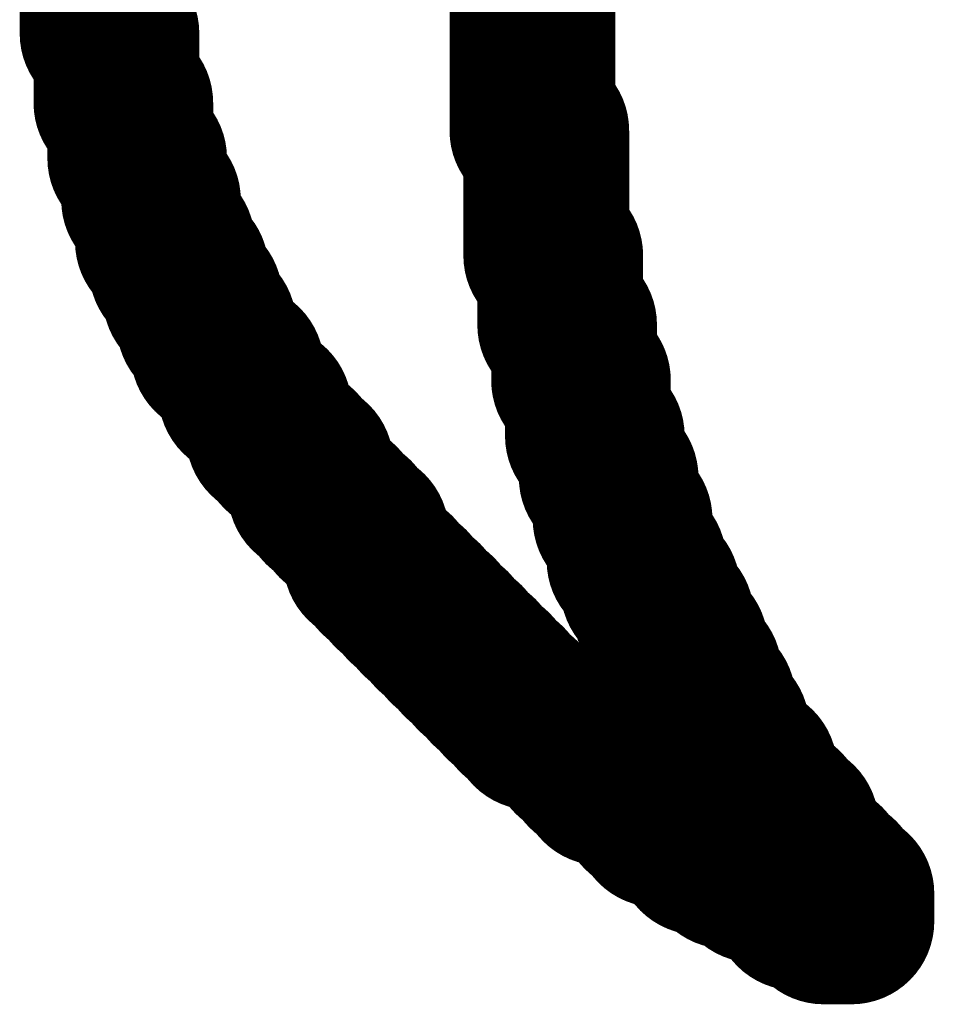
# Model space of a CAD drawing. Header units: inches. Extents: x -0.03 to 9.71, y 0 to 4.44.
# Tile 18 of 118: x 0.1346 to 0.1621, y 0.7206 to 0.7502. Entities that reach past the tile are written whole.
import ezdxf

# ---------------------------------------------------------------- set-up
doc = ezdxf.new("R2010")
doc.units = ezdxf.units.IN
doc.header["$MEASUREMENT"] = 0
doc.layers.add('Top Overlay', color=2, linetype='Continuous')

msp = doc.modelspace()

# ---------------------------------------------------------------- linework, layer by layer
at = {"layer": 'Top Overlay'}
for p, q in [((0.137071, 0.749831), (0.137071, 0.75861)), ((0.150032, 0.754012), (0.150032, 0.746902)), ((0.137489, 0.749831), (0.137071, 0.749831)), ((0.137489, 0.747736), (0.137489, 0.749831)), ((0.137906, 0.747736), (0.137489, 0.747736)), ((0.137906, 0.746067), (0.137906, 0.747736)), ((0.150032, 0.746902), (0.150449, 0.746902)), ((0.150449, 0.746902), (0.150449, 0.743138)), ((0.138323, 0.746067), (0.137906, 0.746067)), ((0.138323, 0.744811), (0.138323, 0.746067)), ((0.13874, 0.744811), (0.138323, 0.744811)), ((0.13874, 0.743555), (0.13874, 0.744811)), ((0.139162, 0.743555), (0.13874, 0.743555)), ((0.139162, 0.742721), (0.139162, 0.743555)), ((0.150449, 0.743138), (0.15087, 0.743138)), ((0.15087, 0.743138), (0.15087, 0.741047)), ((0.139579, 0.742721), (0.139162, 0.742721)), ((0.139579, 0.741882), (0.139579, 0.742721)), ((0.139996, 0.741882), (0.139579, 0.741882)), ((0.139996, 0.741047), (0.139996, 0.741882)), ((0.140414, 0.741047), (0.139996, 0.741047)), ((0.140414, 0.740213), (0.140414, 0.741047)), ((0.15087, 0.741047), (0.151288, 0.741047)), ((0.151288, 0.741047), (0.151288, 0.739374)), ((0.140835, 0.740213), (0.140414, 0.740213)), ((0.140835, 0.739791), (0.140835, 0.740213)), ((0.141252, 0.739791), (0.140835, 0.739791)), ((0.141252, 0.738957), (0.141252, 0.739791)), ((0.151288, 0.739374), (0.151705, 0.739374)), ((0.151705, 0.739374), (0.151705, 0.737701)), ((0.14167, 0.738957), (0.141252, 0.738957)), ((0.14167, 0.738539), (0.14167, 0.738957)), ((0.142087, 0.738539), (0.14167, 0.738539)), ((0.142087, 0.737701), (0.142087, 0.738539)), ((0.142504, 0.737701), (0.142087, 0.737701)), ((0.142504, 0.737283), (0.142504, 0.737701)), ((0.151705, 0.737701), (0.152122, 0.737701)), ((0.152122, 0.737701), (0.152122, 0.736449)), ((0.142926, 0.737283), (0.142504, 0.737283)), ((0.142926, 0.736866), (0.142926, 0.737283)), ((0.143343, 0.736866), (0.142926, 0.736866)), ((0.143343, 0.736032), (0.143343, 0.736866)), ((0.152122, 0.736449), (0.15254, 0.736449)), ((0.15254, 0.736449), (0.15254, 0.735193)), ((0.14376, 0.736032), (0.143343, 0.736032)), ((0.14376, 0.73561), (0.14376, 0.736032)), ((0.144177, 0.73561), (0.14376, 0.73561)), ((0.144177, 0.735193), (0.144177, 0.73561)), ((0.144599, 0.735193), (0.144177, 0.735193)), ((0.144599, 0.734776), (0.144599, 0.735193)), ((0.15254, 0.735193), (0.152961, 0.735193)), ((0.152961, 0.735193), (0.152961, 0.733937)), ((0.145016, 0.734776), (0.144599, 0.734776)), ((0.145016, 0.733937), (0.145016, 0.734776)), ((0.145433, 0.733937), (0.145016, 0.733937)), ((0.145433, 0.73352), (0.145433, 0.733937)), ((0.152961, 0.733937), (0.153378, 0.733937)), ((0.153378, 0.733937), (0.153378, 0.733102)), ((0.145851, 0.73352), (0.145433, 0.73352)), ((0.145851, 0.733102), (0.145851, 0.73352)), ((0.146268, 0.733102), (0.145851, 0.733102)), ((0.146268, 0.732685), (0.146268, 0.733102)), ((0.153378, 0.733102), (0.153796, 0.733102)), ((0.153796, 0.733102), (0.153796, 0.732268)), ((0.146685, 0.732685), (0.146268, 0.732685)), ((0.146685, 0.732268), (0.146685, 0.732685)), ((0.147107, 0.732268), (0.146685, 0.732268)), ((0.147107, 0.731846), (0.147107, 0.732268)), ((0.153796, 0.732268), (0.154213, 0.732268)), ((0.154213, 0.732268), (0.154213, 0.731429)), ((0.147524, 0.731846), (0.147107, 0.731846)), ((0.147524, 0.731429), (0.147524, 0.731846)), ((0.147941, 0.731429), (0.147524, 0.731429)), ((0.147941, 0.731012), (0.147941, 0.731429)), ((0.154213, 0.731429), (0.154634, 0.731429)), ((0.154634, 0.731429), (0.154634, 0.730595)), ((0.148359, 0.731012), (0.147941, 0.731012)), ((0.148359, 0.730595), (0.148359, 0.731012)), ((0.14878, 0.730595), (0.148359, 0.730595)), ((0.14878, 0.730177), (0.14878, 0.730595)), ((0.154634, 0.730595), (0.155052, 0.730595)), ((0.155052, 0.730595), (0.155052, 0.729756)), ((0.149197, 0.730177), (0.14878, 0.730177)), ((0.149197, 0.729756), (0.149197, 0.730177)), ((0.149615, 0.729756), (0.149197, 0.729756)), ((0.149615, 0.729339), (0.149615, 0.729756)), ((0.155052, 0.729756), (0.155469, 0.729756)), ((0.155469, 0.729756), (0.155469, 0.728921)), ((0.150032, 0.729339), (0.149615, 0.729339)), ((0.150032, 0.728921), (0.150032, 0.729339)), ((0.15087, 0.728921), (0.150032, 0.728921)), ((0.15087, 0.728504), (0.15087, 0.728921)), ((0.155469, 0.728921), (0.155886, 0.728921)), ((0.155886, 0.728921), (0.155886, 0.728083)), ((0.151288, 0.728504), (0.15087, 0.728504)), ((0.151288, 0.728083), (0.151288, 0.728504)), ((0.151705, 0.728083), (0.151288, 0.728083)), ((0.151705, 0.727665), (0.151705, 0.728083)), ((0.155886, 0.728083), (0.156304, 0.728083)), ((0.156304, 0.728083), (0.156304, 0.727665)), ((0.152122, 0.727665), (0.151705, 0.727665)), ((0.152122, 0.727248), (0.152122, 0.727665)), ((0.156304, 0.727665), (0.156725, 0.727665)), ((0.156725, 0.727665), (0.156725, 0.726831)), ((0.152961, 0.727248), (0.152122, 0.727248)), ((0.152961, 0.726831), (0.152961, 0.727248)), ((0.153378, 0.726831), (0.152961, 0.726831)), ((0.153378, 0.726414), (0.153378, 0.726831)), ((0.156725, 0.726831), (0.157142, 0.726831)), ((0.157142, 0.726831), (0.157142, 0.726414)), ((0.153796, 0.726414), (0.153378, 0.726414)), ((0.153796, 0.725992), (0.153796, 0.726414)), ((0.157142, 0.726414), (0.157559, 0.726414)), ((0.157559, 0.726414), (0.157559, 0.725992)), ((0.154634, 0.725992), (0.153796, 0.725992)), ((0.154634, 0.725575), (0.154634, 0.725992)), ((0.157559, 0.725992), (0.157977, 0.725992)), ((0.157977, 0.725992), (0.157977, 0.725158)), ((0.155052, 0.725575), (0.154634, 0.725575)), ((0.155052, 0.725158), (0.155052, 0.725575)), ((0.155886, 0.725158), (0.155052, 0.725158)), ((0.155886, 0.72474), (0.155886, 0.725158)), ((0.157977, 0.725158), (0.158394, 0.725158)), ((0.158394, 0.725158), (0.158394, 0.72474)), ((0.156725, 0.72474), (0.155886, 0.72474)), ((0.156725, 0.724323), (0.156725, 0.72474)), ((0.158394, 0.72474), (0.158815, 0.72474)), ((0.158815, 0.72474), (0.158815, 0.724323)), ((0.157559, 0.724323), (0.156725, 0.724323)), ((0.157559, 0.723902), (0.157559, 0.724323)), ((0.158815, 0.724323), (0.159233, 0.724323)), ((0.159233, 0.724323), (0.159233, 0.723902)), ((0.157977, 0.723902), (0.157559, 0.723902)), ((0.157977, 0.723484), (0.157977, 0.723902)), ((0.159233, 0.723902), (0.15965, 0.723902)), ((0.15965, 0.723902), (0.15965, 0.723067)), ((0.158815, 0.723484), (0.157977, 0.723484)), ((0.158815, 0.723067), (0.158815, 0.723484)), ((0.15965, 0.723067), (0.158815, 0.723067))]:
    msp.add_line(p, q, dxfattribs=at)
at = {"layer": 'Top Overlay', "const_width": 0.005}
for points in [[(0.137071, 0.752339), (0.137071, 0.752756)], [(0.150032, 0.752339), (0.150032, 0.752756)], [(0.137071, 0.751917), (0.137071, 0.752339)], [(0.150032, 0.751917), (0.150032, 0.752339)], [(0.137071, 0.7515), (0.137071, 0.751917)], [(0.150032, 0.7515), (0.150032, 0.751917)], [(0.137071, 0.751083), (0.137071, 0.7515)], [(0.150032, 0.751083), (0.150032, 0.7515)], [(0.137071, 0.750665), (0.137071, 0.751083)], [(0.150032, 0.750665), (0.150032, 0.751083)], [(0.137071, 0.750248), (0.137071, 0.750665)], [(0.150032, 0.750248), (0.150032, 0.750665)], [(0.137071, 0.749831), (0.137071, 0.750248)], [(0.150032, 0.749831), (0.150032, 0.750248)], [(0.137071, 0.749831), (0.137489, 0.749831)], [(0.137489, 0.749409), (0.137489, 0.749831)], [(0.150032, 0.749409), (0.150032, 0.749831)], [(0.137489, 0.748992), (0.137489, 0.749409)], [(0.150032, 0.748992), (0.150032, 0.749409)], [(0.137489, 0.748575), (0.137489, 0.748992)], [(0.150032, 0.748575), (0.150032, 0.748992)], [(0.137489, 0.748158), (0.137489, 0.748575)], [(0.150032, 0.748158), (0.150032, 0.748575)], [(0.137489, 0.747736), (0.137489, 0.748158)], [(0.150032, 0.747736), (0.150032, 0.748158)], [(0.137489, 0.747736), (0.137906, 0.747736)], [(0.137906, 0.747319), (0.137906, 0.747736)], [(0.150032, 0.747319), (0.150032, 0.747736)], [(0.137906, 0.746902), (0.137906, 0.747319)], [(0.150032, 0.746902), (0.150032, 0.747319)], [(0.137906, 0.746484), (0.137906, 0.746902)], [(0.150032, 0.746902), (0.150449, 0.746902)], [(0.150449, 0.746484), (0.150449, 0.746902)], [(0.137906, 0.746067), (0.137906, 0.746484)], [(0.150449, 0.746067), (0.150449, 0.746484)], [(0.137906, 0.746067), (0.138323, 0.746067)], [(0.138323, 0.745646), (0.138323, 0.746067)], [(0.150449, 0.745646), (0.150449, 0.746067)], [(0.138323, 0.745228), (0.138323, 0.745646)], [(0.150449, 0.745228), (0.150449, 0.745646)], [(0.138323, 0.744811), (0.138323, 0.745228)], [(0.150449, 0.744811), (0.150449, 0.745228)], [(0.138323, 0.744811), (0.13874, 0.744811)], [(0.13874, 0.744394), (0.13874, 0.744811)], [(0.150449, 0.744394), (0.150449, 0.744811)], [(0.13874, 0.743973), (0.13874, 0.744394)], [(0.150449, 0.743973), (0.150449, 0.744394)], [(0.13874, 0.743555), (0.13874, 0.743973)], [(0.150449, 0.743555), (0.150449, 0.743973)], [(0.13874, 0.743555), (0.139162, 0.743555)], [(0.139162, 0.743138), (0.139162, 0.743555)], [(0.150449, 0.743138), (0.150449, 0.743555)], [(0.139162, 0.742721), (0.139162, 0.743138)], [(0.150449, 0.743138), (0.15087, 0.743138)], [(0.15087, 0.742721), (0.15087, 0.743138)], [(0.139162, 0.742721), (0.139579, 0.742721)], [(0.139579, 0.742303), (0.139579, 0.742721)], [(0.15087, 0.742303), (0.15087, 0.742721)], [(0.139579, 0.741882), (0.139579, 0.742303)], [(0.15087, 0.741882), (0.15087, 0.742303)], [(0.139579, 0.741882), (0.139996, 0.741882)], [(0.139996, 0.741465), (0.139996, 0.741882)], [(0.15087, 0.741465), (0.15087, 0.741882)], [(0.139996, 0.741047), (0.139996, 0.741465)], [(0.15087, 0.741047), (0.15087, 0.741465)], [(0.139996, 0.741047), (0.140414, 0.741047)], [(0.140414, 0.74063), (0.140414, 0.741047)], [(0.15087, 0.741047), (0.151288, 0.741047)], [(0.151288, 0.74063), (0.151288, 0.741047)], [(0.140414, 0.740213), (0.140414, 0.74063)], [(0.151288, 0.740213), (0.151288, 0.74063)], [(0.140414, 0.740213), (0.140835, 0.740213)], [(0.140835, 0.739791), (0.140835, 0.740213)], [(0.151288, 0.739791), (0.151288, 0.740213)], [(0.140835, 0.739791), (0.141252, 0.739791)], [(0.141252, 0.739374), (0.141252, 0.739791)], [(0.151288, 0.739374), (0.151288, 0.739791)], [(0.141252, 0.738957), (0.141252, 0.739374)], [(0.151288, 0.739374), (0.151705, 0.739374)], [(0.151705, 0.738957), (0.151705, 0.739374)], [(0.141252, 0.738957), (0.14167, 0.738957)], [(0.14167, 0.738539), (0.14167, 0.738957)], [(0.151705, 0.738539), (0.151705, 0.738957)], [(0.14167, 0.738539), (0.142087, 0.738539)], [(0.142087, 0.738122), (0.142087, 0.738539)], [(0.151705, 0.738122), (0.151705, 0.738539)], [(0.142087, 0.737701), (0.142087, 0.738122)], [(0.151705, 0.737701), (0.151705, 0.738122)], [(0.142087, 0.737701), (0.142504, 0.737701)], [(0.142504, 0.737283), (0.142504, 0.737701)], [(0.151705, 0.737701), (0.152122, 0.737701)], [(0.152122, 0.737283), (0.152122, 0.737701)], [(0.142504, 0.737283), (0.142926, 0.737283)], [(0.142926, 0.736866), (0.142926, 0.737283)], [(0.152122, 0.736866), (0.152122, 0.737283)], [(0.142926, 0.736866), (0.143343, 0.736866)], [(0.143343, 0.736449), (0.143343, 0.736866)], [(0.152122, 0.736449), (0.152122, 0.736866)], [(0.143343, 0.736032), (0.143343, 0.736449)], [(0.152122, 0.736449), (0.15254, 0.736449)], [(0.15254, 0.736032), (0.15254, 0.736449)], [(0.143343, 0.736032), (0.14376, 0.736032)], [(0.14376, 0.73561), (0.14376, 0.736032)], [(0.15254, 0.73561), (0.15254, 0.736032)], [(0.14376, 0.73561), (0.144177, 0.73561)], [(0.144177, 0.735193), (0.144177, 0.73561)], [(0.15254, 0.735193), (0.15254, 0.73561)], [(0.144177, 0.735193), (0.144599, 0.735193)], [(0.144599, 0.734776), (0.144599, 0.735193)], [(0.15254, 0.735193), (0.152961, 0.735193)], [(0.152961, 0.734776), (0.152961, 0.735193)], [(0.144599, 0.734776), (0.145016, 0.734776)], [(0.145016, 0.734358), (0.145016, 0.734776)], [(0.152961, 0.734358), (0.152961, 0.734776)], [(0.145016, 0.733937), (0.145016, 0.734358)], [(0.152961, 0.733937), (0.152961, 0.734358)], [(0.145016, 0.733937), (0.145433, 0.733937)], [(0.145433, 0.73352), (0.145433, 0.733937)], [(0.152961, 0.733937), (0.153378, 0.733937)], [(0.153378, 0.73352), (0.153378, 0.733937)], [(0.145433, 0.73352), (0.145851, 0.73352)], [(0.145851, 0.733102), (0.145851, 0.73352)], [(0.153378, 0.733102), (0.153378, 0.73352)], [(0.145851, 0.733102), (0.146268, 0.733102)], [(0.146268, 0.732685), (0.146268, 0.733102)], [(0.153378, 0.733102), (0.153796, 0.733102)], [(0.153796, 0.732685), (0.153796, 0.733102)], [(0.146268, 0.732685), (0.146685, 0.732685)], [(0.146685, 0.732268), (0.146685, 0.732685)], [(0.153796, 0.732268), (0.153796, 0.732685)], [(0.146685, 0.732268), (0.147107, 0.732268)], [(0.147107, 0.731846), (0.147107, 0.732268)], [(0.153796, 0.732268), (0.154213, 0.732268)], [(0.154213, 0.731846), (0.154213, 0.732268)], [(0.147107, 0.731846), (0.147524, 0.731846)], [(0.147524, 0.731429), (0.147524, 0.731846)], [(0.154213, 0.731429), (0.154213, 0.731846)], [(0.147524, 0.731429), (0.147941, 0.731429)], [(0.147941, 0.731012), (0.147941, 0.731429)], [(0.154213, 0.731429), (0.154634, 0.731429)], [(0.154634, 0.731012), (0.154634, 0.731429)], [(0.147941, 0.731012), (0.148359, 0.731012)], [(0.148359, 0.730595), (0.148359, 0.731012)], [(0.154634, 0.730595), (0.154634, 0.731012)], [(0.148359, 0.730595), (0.14878, 0.730595)], [(0.14878, 0.730177), (0.14878, 0.730595)], [(0.154634, 0.730595), (0.155052, 0.730595)], [(0.155052, 0.730177), (0.155052, 0.730595)], [(0.14878, 0.730177), (0.149197, 0.730177)], [(0.149197, 0.729756), (0.149197, 0.730177)], [(0.155052, 0.729756), (0.155052, 0.730177)], [(0.149197, 0.729756), (0.149615, 0.729756)], [(0.149615, 0.729339), (0.149615, 0.729756)], [(0.155052, 0.729756), (0.155469, 0.729756)], [(0.155469, 0.729339), (0.155469, 0.729756)], [(0.149615, 0.729339), (0.150032, 0.729339)], [(0.150032, 0.728921), (0.150032, 0.729339)], [(0.155469, 0.728921), (0.155469, 0.729339)], [(0.150032, 0.728921), (0.15087, 0.728921)], [(0.15087, 0.728504), (0.15087, 0.728921)], [(0.155469, 0.728921), (0.155886, 0.728921)], [(0.155886, 0.728504), (0.155886, 0.728921)], [(0.15087, 0.728504), (0.151288, 0.728504)], [(0.151288, 0.728083), (0.151288, 0.728504)], [(0.155886, 0.728083), (0.155886, 0.728504)], [(0.151288, 0.728083), (0.151705, 0.728083)], [(0.151705, 0.727665), (0.151705, 0.728083)], [(0.155886, 0.728083), (0.156304, 0.728083)], [(0.156304, 0.727665), (0.156304, 0.728083)], [(0.151705, 0.727665), (0.152122, 0.727665)], [(0.152122, 0.727248), (0.152122, 0.727665)], [(0.156304, 0.727665), (0.156725, 0.727665)], [(0.156725, 0.727248), (0.156725, 0.727665)], [(0.152122, 0.727248), (0.152961, 0.727248)], [(0.152961, 0.726831), (0.152961, 0.727248)], [(0.156725, 0.726831), (0.156725, 0.727248)], [(0.152961, 0.726831), (0.153378, 0.726831)], [(0.153378, 0.726414), (0.153378, 0.726831)], [(0.156725, 0.726831), (0.157142, 0.726831)], [(0.157142, 0.726414), (0.157142, 0.726831)], [(0.153378, 0.726414), (0.153796, 0.726414)], [(0.153796, 0.725992), (0.153796, 0.726414)], [(0.157142, 0.726414), (0.157559, 0.726414)], [(0.157559, 0.725992), (0.157559, 0.726414)], [(0.153796, 0.725992), (0.154634, 0.725992)], [(0.154634, 0.725575), (0.154634, 0.725992)], [(0.157559, 0.725992), (0.157977, 0.725992)], [(0.157977, 0.725575), (0.157977, 0.725992)], [(0.154634, 0.725575), (0.155052, 0.725575)], [(0.155052, 0.725158), (0.155052, 0.725575)], [(0.157977, 0.725158), (0.157977, 0.725575)], [(0.155052, 0.725158), (0.155886, 0.725158)], [(0.155886, 0.72474), (0.155886, 0.725158)], [(0.157977, 0.725158), (0.158394, 0.725158)], [(0.158394, 0.72474), (0.158394, 0.725158)], [(0.155886, 0.72474), (0.156725, 0.72474)], [(0.156725, 0.724323), (0.156725, 0.72474)], [(0.158394, 0.72474), (0.158815, 0.72474)], [(0.158815, 0.724323), (0.158815, 0.72474)], [(0.156725, 0.724323), (0.157559, 0.724323)], [(0.157559, 0.723902), (0.157559, 0.724323)], [(0.158815, 0.724323), (0.159233, 0.724323)], [(0.159233, 0.723902), (0.159233, 0.724323)], [(0.157559, 0.723902), (0.157977, 0.723902)], [(0.157977, 0.723484), (0.157977, 0.723902)], [(0.159233, 0.723902), (0.15965, 0.723902)], [(0.15965, 0.723484), (0.15965, 0.723902)], [(0.157977, 0.723484), (0.158815, 0.723484)], [(0.158815, 0.723067), (0.158815, 0.723484)], [(0.15965, 0.723067), (0.15965, 0.723484)], [(0.158815, 0.723067), (0.15965, 0.723067)]]:
    msp.add_lwpolyline(points, dxfattribs=at)
at = {"layer": 'Top Overlay', "const_width": 0.0025}
for points in [[(0.135821, 0.752339, 1), (0.138321, 0.752339, 1)], [(0.135821, 0.752339, 1), (0.138321, 0.752339, 1)], [(0.148782, 0.752339, 1), (0.151282, 0.752339, 1)], [(0.148782, 0.752339, 1), (0.151282, 0.752339, 1)], [(0.135821, 0.751917, 1), (0.138321, 0.751917, 1)], [(0.135821, 0.751917, 1), (0.138321, 0.751917, 1)], [(0.148782, 0.751917, 1), (0.151282, 0.751917, 1)], [(0.148782, 0.751917, 1), (0.151282, 0.751917, 1)], [(0.135821, 0.7515, 1), (0.138321, 0.7515, 1)], [(0.135821, 0.7515, 1), (0.138321, 0.7515, 1)], [(0.148782, 0.7515, 1), (0.151282, 0.7515, 1)], [(0.148782, 0.7515, 1), (0.151282, 0.7515, 1)], [(0.135821, 0.751083, 1), (0.138321, 0.751083, 1)], [(0.135821, 0.751083, 1), (0.138321, 0.751083, 1)], [(0.148782, 0.751083, 1), (0.151282, 0.751083, 1)], [(0.148782, 0.751083, 1), (0.151282, 0.751083, 1)], [(0.135821, 0.750665, 1), (0.138321, 0.750665, 1)], [(0.135821, 0.750665, 1), (0.138321, 0.750665, 1)], [(0.148782, 0.750665, 1), (0.151282, 0.750665, 1)], [(0.148782, 0.750665, 1), (0.151282, 0.750665, 1)], [(0.135821, 0.750248, 1), (0.138321, 0.750248, 1)], [(0.135821, 0.750248, 1), (0.138321, 0.750248, 1)], [(0.148782, 0.750248, 1), (0.151282, 0.750248, 1)], [(0.148782, 0.750248, 1), (0.151282, 0.750248, 1)], [(0.135821, 0.749831, 1), (0.138321, 0.749831, 1)], [(0.135821, 0.749831, 1), (0.138321, 0.749831, 1)], [(0.136239, 0.749831, 1), (0.138738, 0.749831, 1)], [(0.136239, 0.749831, 1), (0.138738, 0.749831, 1)], [(0.148782, 0.749831, 1), (0.151282, 0.749831, 1)], [(0.148782, 0.749831, 1), (0.151282, 0.749831, 1)], [(0.136239, 0.749409, 1), (0.138738, 0.749409, 1)], [(0.136239, 0.749409, 1), (0.138738, 0.749409, 1)], [(0.148782, 0.749409, 1), (0.151282, 0.749409, 1)], [(0.148782, 0.749409, 1), (0.151282, 0.749409, 1)], [(0.136239, 0.748992, 1), (0.138738, 0.748992, 1)], [(0.136239, 0.748992, 1), (0.138738, 0.748992, 1)], [(0.148782, 0.748992, 1), (0.151282, 0.748992, 1)], [(0.148782, 0.748992, 1), (0.151282, 0.748992, 1)], [(0.136239, 0.748575, 1), (0.138738, 0.748575, 1)], [(0.136239, 0.748575, 1), (0.138738, 0.748575, 1)], [(0.148782, 0.748575, 1), (0.151282, 0.748575, 1)], [(0.148782, 0.748575, 1), (0.151282, 0.748575, 1)], [(0.136239, 0.748158, 1), (0.138738, 0.748158, 1)], [(0.136239, 0.748158, 1), (0.138738, 0.748158, 1)], [(0.148782, 0.748158, 1), (0.151282, 0.748158, 1)], [(0.148782, 0.748158, 1), (0.151282, 0.748158, 1)], [(0.136239, 0.747736, 1), (0.138738, 0.747736, 1)], [(0.136239, 0.747736, 1), (0.138738, 0.747736, 1)], [(0.136656, 0.747736, 1), (0.139156, 0.747736, 1)], [(0.136656, 0.747736, 1), (0.139156, 0.747736, 1)], [(0.148782, 0.747736, 1), (0.151282, 0.747736, 1)], [(0.148782, 0.747736, 1), (0.151282, 0.747736, 1)], [(0.136656, 0.747319, 1), (0.139156, 0.747319, 1)], [(0.136656, 0.747319, 1), (0.139156, 0.747319, 1)], [(0.148782, 0.747319, 1), (0.151282, 0.747319, 1)], [(0.148782, 0.747319, 1), (0.151282, 0.747319, 1)], [(0.136656, 0.746902, 1), (0.139156, 0.746902, 1)], [(0.136656, 0.746902, 1), (0.139156, 0.746902, 1)], [(0.148782, 0.746902, 1), (0.151282, 0.746902, 1)], [(0.148782, 0.746902, 1), (0.151282, 0.746902, 1)], [(0.149199, 0.746902, 1), (0.151699, 0.746902, 1)], [(0.149199, 0.746902, 1), (0.151699, 0.746902, 1)], [(0.136656, 0.746484, 1), (0.139156, 0.746484, 1)], [(0.136656, 0.746484, 1), (0.139156, 0.746484, 1)], [(0.149199, 0.746484, 1), (0.151699, 0.746484, 1)], [(0.149199, 0.746484, 1), (0.151699, 0.746484, 1)], [(0.136656, 0.746067, 1), (0.139156, 0.746067, 1)], [(0.136656, 0.746067, 1), (0.139156, 0.746067, 1)], [(0.137073, 0.746067, 1), (0.139573, 0.746067, 1)], [(0.137073, 0.746067, 1), (0.139573, 0.746067, 1)], [(0.149199, 0.746067, 1), (0.151699, 0.746067, 1)], [(0.149199, 0.746067, 1), (0.151699, 0.746067, 1)], [(0.137073, 0.745646, 1), (0.139573, 0.745646, 1)], [(0.137073, 0.745646, 1), (0.139573, 0.745646, 1)], [(0.149199, 0.745646, 1), (0.151699, 0.745646, 1)], [(0.149199, 0.745646, 1), (0.151699, 0.745646, 1)], [(0.137073, 0.745228, 1), (0.139573, 0.745228, 1)], [(0.137073, 0.745228, 1), (0.139573, 0.745228, 1)], [(0.149199, 0.745228, 1), (0.151699, 0.745228, 1)], [(0.149199, 0.745228, 1), (0.151699, 0.745228, 1)], [(0.137073, 0.744811, 1), (0.139573, 0.744811, 1)], [(0.137073, 0.744811, 1), (0.139573, 0.744811, 1)], [(0.13749, 0.744811, 1), (0.13999, 0.744811, 1)], [(0.13749, 0.744811, 1), (0.13999, 0.744811, 1)], [(0.149199, 0.744811, 1), (0.151699, 0.744811, 1)], [(0.149199, 0.744811, 1), (0.151699, 0.744811, 1)], [(0.13749, 0.744394, 1), (0.13999, 0.744394, 1)], [(0.13749, 0.744394, 1), (0.13999, 0.744394, 1)], [(0.149199, 0.744394, 1), (0.151699, 0.744394, 1)], [(0.149199, 0.744394, 1), (0.151699, 0.744394, 1)], [(0.13749, 0.743973, 1), (0.13999, 0.743973, 1)], [(0.13749, 0.743973, 1), (0.13999, 0.743973, 1)], [(0.149199, 0.743973, 1), (0.151699, 0.743973, 1)], [(0.149199, 0.743973, 1), (0.151699, 0.743973, 1)], [(0.13749, 0.743555, 1), (0.13999, 0.743555, 1)], [(0.13749, 0.743555, 1), (0.13999, 0.743555, 1)], [(0.137912, 0.743555, 1), (0.140412, 0.743555, 1)], [(0.137912, 0.743555, 1), (0.140412, 0.743555, 1)], [(0.149199, 0.743555, 1), (0.151699, 0.743555, 1)], [(0.149199, 0.743555, 1), (0.151699, 0.743555, 1)], [(0.137912, 0.743138, 1), (0.140412, 0.743138, 1)], [(0.137912, 0.743138, 1), (0.140412, 0.743138, 1)], [(0.149199, 0.743138, 1), (0.151699, 0.743138, 1)], [(0.149199, 0.743138, 1), (0.151699, 0.743138, 1)], [(0.14962, 0.743138, 1), (0.15212, 0.743138, 1)], [(0.14962, 0.743138, 1), (0.15212, 0.743138, 1)], [(0.137912, 0.742721, 1), (0.140412, 0.742721, 1)], [(0.137912, 0.742721, 1), (0.140412, 0.742721, 1)], [(0.138329, 0.742721, 1), (0.140829, 0.742721, 1)], [(0.138329, 0.742721, 1), (0.140829, 0.742721, 1)], [(0.14962, 0.742721, 1), (0.15212, 0.742721, 1)], [(0.14962, 0.742721, 1), (0.15212, 0.742721, 1)], [(0.138329, 0.742303, 1), (0.140829, 0.742303, 1)], [(0.138329, 0.742303, 1), (0.140829, 0.742303, 1)], [(0.14962, 0.742303, 1), (0.15212, 0.742303, 1)], [(0.14962, 0.742303, 1), (0.15212, 0.742303, 1)], [(0.138329, 0.741882, 1), (0.140829, 0.741882, 1)], [(0.138329, 0.741882, 1), (0.140829, 0.741882, 1)], [(0.138746, 0.741882, 1), (0.141246, 0.741882, 1)], [(0.138746, 0.741882, 1), (0.141246, 0.741882, 1)], [(0.14962, 0.741882, 1), (0.15212, 0.741882, 1)], [(0.14962, 0.741882, 1), (0.15212, 0.741882, 1)], [(0.138746, 0.741465, 1), (0.141246, 0.741465, 1)], [(0.138746, 0.741465, 1), (0.141246, 0.741465, 1)], [(0.14962, 0.741465, 1), (0.15212, 0.741465, 1)], [(0.14962, 0.741465, 1), (0.15212, 0.741465, 1)], [(0.138746, 0.741047, 1), (0.141246, 0.741047, 1)], [(0.138746, 0.741047, 1), (0.141246, 0.741047, 1)], [(0.139164, 0.741047, 1), (0.141664, 0.741047, 1)], [(0.139164, 0.741047, 1), (0.141664, 0.741047, 1)], [(0.14962, 0.741047, 1), (0.15212, 0.741047, 1)], [(0.14962, 0.741047, 1), (0.15212, 0.741047, 1)], [(0.150038, 0.741047, 1), (0.152538, 0.741047, 1)], [(0.150038, 0.741047, 1), (0.152538, 0.741047, 1)], [(0.139164, 0.74063, 1), (0.141664, 0.74063, 1)], [(0.139164, 0.74063, 1), (0.141664, 0.74063, 1)], [(0.150038, 0.74063, 1), (0.152538, 0.74063, 1)], [(0.150038, 0.74063, 1), (0.152538, 0.74063, 1)], [(0.139164, 0.740213, 1), (0.141664, 0.740213, 1)], [(0.139164, 0.740213, 1), (0.141664, 0.740213, 1)], [(0.139585, 0.740213, 1), (0.142085, 0.740213, 1)], [(0.139585, 0.740213, 1), (0.142085, 0.740213, 1)], [(0.150038, 0.740213, 1), (0.152538, 0.740213, 1)], [(0.150038, 0.740213, 1), (0.152538, 0.740213, 1)], [(0.139585, 0.739791, 1), (0.142085, 0.739791, 1)], [(0.139585, 0.739791, 1), (0.142085, 0.739791, 1)], [(0.140002, 0.739791, 1), (0.142502, 0.739791, 1)], [(0.140002, 0.739791, 1), (0.142502, 0.739791, 1)], [(0.150038, 0.739791, 1), (0.152538, 0.739791, 1)], [(0.150038, 0.739791, 1), (0.152538, 0.739791, 1)], [(0.140002, 0.739374, 1), (0.142502, 0.739374, 1)], [(0.140002, 0.739374, 1), (0.142502, 0.739374, 1)], [(0.150038, 0.739374, 1), (0.152538, 0.739374, 1)], [(0.150038, 0.739374, 1), (0.152538, 0.739374, 1)], [(0.150455, 0.739374, 1), (0.152955, 0.739374, 1)], [(0.150455, 0.739374, 1), (0.152955, 0.739374, 1)], [(0.140002, 0.738957, 1), (0.142502, 0.738957, 1)], [(0.140002, 0.738957, 1), (0.142502, 0.738957, 1)], [(0.14042, 0.738957, 1), (0.14292, 0.738957, 1)], [(0.14042, 0.738957, 1), (0.14292, 0.738957, 1)], [(0.150455, 0.738957, 1), (0.152955, 0.738957, 1)], [(0.150455, 0.738957, 1), (0.152955, 0.738957, 1)], [(0.14042, 0.738539, 1), (0.14292, 0.738539, 1)], [(0.14042, 0.738539, 1), (0.14292, 0.738539, 1)], [(0.140837, 0.738539, 1), (0.143337, 0.738539, 1)], [(0.140837, 0.738539, 1), (0.143337, 0.738539, 1)], [(0.150455, 0.738539, 1), (0.152955, 0.738539, 1)], [(0.150455, 0.738539, 1), (0.152955, 0.738539, 1)], [(0.140837, 0.738122, 1), (0.143337, 0.738122, 1)], [(0.140837, 0.738122, 1), (0.143337, 0.738122, 1)], [(0.150455, 0.738122, 1), (0.152955, 0.738122, 1)], [(0.150455, 0.738122, 1), (0.152955, 0.738122, 1)], [(0.140837, 0.737701, 1), (0.143337, 0.737701, 1)], [(0.140837, 0.737701, 1), (0.143337, 0.737701, 1)], [(0.141254, 0.737701, 1), (0.143754, 0.737701, 1)], [(0.141254, 0.737701, 1), (0.143754, 0.737701, 1)], [(0.150455, 0.737701, 1), (0.152955, 0.737701, 1)], [(0.150455, 0.737701, 1), (0.152955, 0.737701, 1)], [(0.150872, 0.737701, 1), (0.153372, 0.737701, 1)], [(0.150872, 0.737701, 1), (0.153372, 0.737701, 1)], [(0.141254, 0.737283, 1), (0.143754, 0.737283, 1)], [(0.141254, 0.737283, 1), (0.143754, 0.737283, 1)], [(0.141676, 0.737283, 1), (0.144176, 0.737283, 1)], [(0.141676, 0.737283, 1), (0.144176, 0.737283, 1)], [(0.150872, 0.737283, 1), (0.153372, 0.737283, 1)], [(0.150872, 0.737283, 1), (0.153372, 0.737283, 1)], [(0.141676, 0.736866, 1), (0.144176, 0.736866, 1)], [(0.141676, 0.736866, 1), (0.144176, 0.736866, 1)], [(0.142093, 0.736866, 1), (0.144593, 0.736866, 1)], [(0.142093, 0.736866, 1), (0.144593, 0.736866, 1)], [(0.150872, 0.736866, 1), (0.153372, 0.736866, 1)], [(0.150872, 0.736866, 1), (0.153372, 0.736866, 1)], [(0.142093, 0.736449, 1), (0.144593, 0.736449, 1)], [(0.142093, 0.736449, 1), (0.144593, 0.736449, 1)], [(0.150872, 0.736449, 1), (0.153372, 0.736449, 1)], [(0.150872, 0.736449, 1), (0.153372, 0.736449, 1)], [(0.15129, 0.736449, 1), (0.15379, 0.736449, 1)], [(0.15129, 0.736449, 1), (0.15379, 0.736449, 1)], [(0.142093, 0.736032, 1), (0.144593, 0.736032, 1)], [(0.142093, 0.736032, 1), (0.144593, 0.736032, 1)], [(0.14251, 0.736032, 1), (0.14501, 0.736032, 1)], [(0.14251, 0.736032, 1), (0.14501, 0.736032, 1)], [(0.15129, 0.736032, 1), (0.15379, 0.736032, 1)], [(0.15129, 0.736032, 1), (0.15379, 0.736032, 1)], [(0.14251, 0.73561, 1), (0.14501, 0.73561, 1)], [(0.14251, 0.73561, 1), (0.14501, 0.73561, 1)], [(0.142928, 0.73561, 1), (0.145427, 0.73561, 1)], [(0.142928, 0.73561, 1), (0.145427, 0.73561, 1)], [(0.15129, 0.73561, 1), (0.15379, 0.73561, 1)], [(0.15129, 0.73561, 1), (0.15379, 0.73561, 1)], [(0.142928, 0.735193, 1), (0.145427, 0.735193, 1)], [(0.142928, 0.735193, 1), (0.145427, 0.735193, 1)], [(0.143349, 0.735193, 1), (0.145849, 0.735193, 1)], [(0.143349, 0.735193, 1), (0.145849, 0.735193, 1)], [(0.15129, 0.735193, 1), (0.15379, 0.735193, 1)], [(0.15129, 0.735193, 1), (0.15379, 0.735193, 1)], [(0.151711, 0.735193, 1), (0.154211, 0.735193, 1)], [(0.151711, 0.735193, 1), (0.154211, 0.735193, 1)], [(0.143349, 0.734776, 1), (0.145849, 0.734776, 1)], [(0.143349, 0.734776, 1), (0.145849, 0.734776, 1)], [(0.143766, 0.734776, 1), (0.146266, 0.734776, 1)], [(0.143766, 0.734776, 1), (0.146266, 0.734776, 1)], [(0.151711, 0.734776, 1), (0.154211, 0.734776, 1)], [(0.151711, 0.734776, 1), (0.154211, 0.734776, 1)], [(0.143766, 0.734358, 1), (0.146266, 0.734358, 1)], [(0.143766, 0.734358, 1), (0.146266, 0.734358, 1)], [(0.151711, 0.734358, 1), (0.154211, 0.734358, 1)], [(0.151711, 0.734358, 1), (0.154211, 0.734358, 1)], [(0.143766, 0.733937, 1), (0.146266, 0.733937, 1)], [(0.143766, 0.733937, 1), (0.146266, 0.733937, 1)], [(0.144183, 0.733937, 1), (0.146683, 0.733937, 1)], [(0.144183, 0.733937, 1), (0.146683, 0.733937, 1)], [(0.151711, 0.733937, 1), (0.154211, 0.733937, 1)], [(0.151711, 0.733937, 1), (0.154211, 0.733937, 1)], [(0.152128, 0.733937, 1), (0.154628, 0.733937, 1)], [(0.152128, 0.733937, 1), (0.154628, 0.733937, 1)], [(0.144183, 0.73352, 1), (0.146683, 0.73352, 1)], [(0.144183, 0.73352, 1), (0.146683, 0.73352, 1)], [(0.144601, 0.73352, 1), (0.147101, 0.73352, 1)], [(0.144601, 0.73352, 1), (0.147101, 0.73352, 1)], [(0.152128, 0.73352, 1), (0.154628, 0.73352, 1)], [(0.152128, 0.73352, 1), (0.154628, 0.73352, 1)], [(0.144601, 0.733102, 1), (0.147101, 0.733102, 1)], [(0.144601, 0.733102, 1), (0.147101, 0.733102, 1)], [(0.145018, 0.733102, 1), (0.147518, 0.733102, 1)], [(0.145018, 0.733102, 1), (0.147518, 0.733102, 1)], [(0.152128, 0.733102, 1), (0.154628, 0.733102, 1)], [(0.152128, 0.733102, 1), (0.154628, 0.733102, 1)], [(0.152546, 0.733102, 1), (0.155046, 0.733102, 1)], [(0.152546, 0.733102, 1), (0.155046, 0.733102, 1)], [(0.145018, 0.732685, 1), (0.147518, 0.732685, 1)], [(0.145018, 0.732685, 1), (0.147518, 0.732685, 1)], [(0.145435, 0.732685, 1), (0.147935, 0.732685, 1)], [(0.145435, 0.732685, 1), (0.147935, 0.732685, 1)], [(0.152546, 0.732685, 1), (0.155046, 0.732685, 1)], [(0.152546, 0.732685, 1), (0.155046, 0.732685, 1)], [(0.145435, 0.732268, 1), (0.147935, 0.732268, 1)], [(0.145435, 0.732268, 1), (0.147935, 0.732268, 1)], [(0.145857, 0.732268, 1), (0.148357, 0.732268, 1)], [(0.145857, 0.732268, 1), (0.148357, 0.732268, 1)], [(0.152546, 0.732268, 1), (0.155046, 0.732268, 1)], [(0.152546, 0.732268, 1), (0.155046, 0.732268, 1)], [(0.152963, 0.732268, 1), (0.155463, 0.732268, 1)], [(0.152963, 0.732268, 1), (0.155463, 0.732268, 1)], [(0.145857, 0.731846, 1), (0.148357, 0.731846, 1)], [(0.145857, 0.731846, 1), (0.148357, 0.731846, 1)], [(0.146274, 0.731846, 1), (0.148774, 0.731846, 1)], [(0.146274, 0.731846, 1), (0.148774, 0.731846, 1)], [(0.152963, 0.731846, 1), (0.155463, 0.731846, 1)], [(0.152963, 0.731846, 1), (0.155463, 0.731846, 1)], [(0.146274, 0.731429, 1), (0.148774, 0.731429, 1)], [(0.146274, 0.731429, 1), (0.148774, 0.731429, 1)], [(0.146691, 0.731429, 1), (0.149191, 0.731429, 1)], [(0.146691, 0.731429, 1), (0.149191, 0.731429, 1)], [(0.152963, 0.731429, 1), (0.155463, 0.731429, 1)], [(0.152963, 0.731429, 1), (0.155463, 0.731429, 1)], [(0.153384, 0.731429, 1), (0.155884, 0.731429, 1)], [(0.153384, 0.731429, 1), (0.155884, 0.731429, 1)], [(0.146691, 0.731012, 1), (0.149191, 0.731012, 1)], [(0.146691, 0.731012, 1), (0.149191, 0.731012, 1)], [(0.147109, 0.731012, 1), (0.149609, 0.731012, 1)], [(0.147109, 0.731012, 1), (0.149609, 0.731012, 1)], [(0.153384, 0.731012, 1), (0.155884, 0.731012, 1)], [(0.153384, 0.731012, 1), (0.155884, 0.731012, 1)], [(0.147109, 0.730595, 1), (0.149609, 0.730595, 1)], [(0.147109, 0.730595, 1), (0.149609, 0.730595, 1)], [(0.14753, 0.730595, 1), (0.15003, 0.730595, 1)], [(0.14753, 0.730595, 1), (0.15003, 0.730595, 1)], [(0.153384, 0.730595, 1), (0.155884, 0.730595, 1)], [(0.153384, 0.730595, 1), (0.155884, 0.730595, 1)], [(0.153802, 0.730595, 1), (0.156302, 0.730595, 1)], [(0.153802, 0.730595, 1), (0.156302, 0.730595, 1)], [(0.14753, 0.730177, 1), (0.15003, 0.730177, 1)], [(0.14753, 0.730177, 1), (0.15003, 0.730177, 1)], [(0.147947, 0.730177, 1), (0.150447, 0.730177, 1)], [(0.147947, 0.730177, 1), (0.150447, 0.730177, 1)], [(0.153802, 0.730177, 1), (0.156302, 0.730177, 1)], [(0.153802, 0.730177, 1), (0.156302, 0.730177, 1)], [(0.147947, 0.729756, 1), (0.150447, 0.729756, 1)], [(0.147947, 0.729756, 1), (0.150447, 0.729756, 1)], [(0.148365, 0.729756, 1), (0.150865, 0.729756, 1)], [(0.148365, 0.729756, 1), (0.150865, 0.729756, 1)], [(0.153802, 0.729756, 1), (0.156302, 0.729756, 1)], [(0.153802, 0.729756, 1), (0.156302, 0.729756, 1)], [(0.154219, 0.729756, 1), (0.156719, 0.729756, 1)], [(0.154219, 0.729756, 1), (0.156719, 0.729756, 1)], [(0.148365, 0.729339, 1), (0.150865, 0.729339, 1)], [(0.148365, 0.729339, 1), (0.150865, 0.729339, 1)], [(0.148782, 0.729339, 1), (0.151282, 0.729339, 1)], [(0.148782, 0.729339, 1), (0.151282, 0.729339, 1)], [(0.154219, 0.729339, 1), (0.156719, 0.729339, 1)], [(0.154219, 0.729339, 1), (0.156719, 0.729339, 1)], [(0.148782, 0.728921, 1), (0.151282, 0.728921, 1)], [(0.148782, 0.728921, 1), (0.151282, 0.728921, 1)], [(0.14962, 0.728921, 1), (0.15212, 0.728921, 1)], [(0.14962, 0.728921, 1), (0.15212, 0.728921, 1)], [(0.154219, 0.728921, 1), (0.156719, 0.728921, 1)], [(0.154219, 0.728921, 1), (0.156719, 0.728921, 1)], [(0.154636, 0.728921, 1), (0.157136, 0.728921, 1)], [(0.154636, 0.728921, 1), (0.157136, 0.728921, 1)], [(0.14962, 0.728504, 1), (0.15212, 0.728504, 1)], [(0.14962, 0.728504, 1), (0.15212, 0.728504, 1)], [(0.150038, 0.728504, 1), (0.152538, 0.728504, 1)], [(0.150038, 0.728504, 1), (0.152538, 0.728504, 1)], [(0.154636, 0.728504, 1), (0.157136, 0.728504, 1)], [(0.154636, 0.728504, 1), (0.157136, 0.728504, 1)], [(0.150038, 0.728083, 1), (0.152538, 0.728083, 1)], [(0.150038, 0.728083, 1), (0.152538, 0.728083, 1)], [(0.150455, 0.728083, 1), (0.152955, 0.728083, 1)], [(0.150455, 0.728083, 1), (0.152955, 0.728083, 1)], [(0.154636, 0.728083, 1), (0.157136, 0.728083, 1)], [(0.154636, 0.728083, 1), (0.157136, 0.728083, 1)], [(0.155054, 0.728083, 1), (0.157554, 0.728083, 1)], [(0.155054, 0.728083, 1), (0.157554, 0.728083, 1)], [(0.150455, 0.727665, 1), (0.152955, 0.727665, 1)], [(0.150455, 0.727665, 1), (0.152955, 0.727665, 1)], [(0.150872, 0.727665, 1), (0.153372, 0.727665, 1)], [(0.150872, 0.727665, 1), (0.153372, 0.727665, 1)], [(0.155054, 0.727665, 1), (0.157554, 0.727665, 1)], [(0.155054, 0.727665, 1), (0.157554, 0.727665, 1)], [(0.155475, 0.727665, 1), (0.157975, 0.727665, 1)], [(0.155475, 0.727665, 1), (0.157975, 0.727665, 1)], [(0.150872, 0.727248, 1), (0.153372, 0.727248, 1)], [(0.150872, 0.727248, 1), (0.153372, 0.727248, 1)], [(0.151711, 0.727248, 1), (0.154211, 0.727248, 1)], [(0.151711, 0.727248, 1), (0.154211, 0.727248, 1)], [(0.155475, 0.727248, 1), (0.157975, 0.727248, 1)], [(0.155475, 0.727248, 1), (0.157975, 0.727248, 1)], [(0.151711, 0.726831, 1), (0.154211, 0.726831, 1)], [(0.151711, 0.726831, 1), (0.154211, 0.726831, 1)], [(0.152128, 0.726831, 1), (0.154628, 0.726831, 1)], [(0.152128, 0.726831, 1), (0.154628, 0.726831, 1)], [(0.155475, 0.726831, 1), (0.157975, 0.726831, 1)], [(0.155475, 0.726831, 1), (0.157975, 0.726831, 1)], [(0.155892, 0.726831, 1), (0.158392, 0.726831, 1)], [(0.155892, 0.726831, 1), (0.158392, 0.726831, 1)], [(0.152128, 0.726414, 1), (0.154628, 0.726414, 1)], [(0.152128, 0.726414, 1), (0.154628, 0.726414, 1)], [(0.152546, 0.726414, 1), (0.155046, 0.726414, 1)], [(0.152546, 0.726414, 1), (0.155046, 0.726414, 1)], [(0.155892, 0.726414, 1), (0.158392, 0.726414, 1)], [(0.155892, 0.726414, 1), (0.158392, 0.726414, 1)], [(0.156309, 0.726414, 1), (0.158809, 0.726414, 1)], [(0.156309, 0.726414, 1), (0.158809, 0.726414, 1)], [(0.152546, 0.725992, 1), (0.155046, 0.725992, 1)], [(0.152546, 0.725992, 1), (0.155046, 0.725992, 1)], [(0.153384, 0.725992, 1), (0.155884, 0.725992, 1)], [(0.153384, 0.725992, 1), (0.155884, 0.725992, 1)], [(0.156309, 0.725992, 1), (0.158809, 0.725992, 1)], [(0.156309, 0.725992, 1), (0.158809, 0.725992, 1)], [(0.156727, 0.725992, 1), (0.159227, 0.725992, 1)], [(0.156727, 0.725992, 1), (0.159227, 0.725992, 1)], [(0.153384, 0.725575, 1), (0.155884, 0.725575, 1)], [(0.153384, 0.725575, 1), (0.155884, 0.725575, 1)], [(0.153802, 0.725575, 1), (0.156302, 0.725575, 1)], [(0.153802, 0.725575, 1), (0.156302, 0.725575, 1)], [(0.156727, 0.725575, 1), (0.159227, 0.725575, 1)], [(0.156727, 0.725575, 1), (0.159227, 0.725575, 1)], [(0.153802, 0.725158, 1), (0.156302, 0.725158, 1)], [(0.153802, 0.725158, 1), (0.156302, 0.725158, 1)], [(0.154636, 0.725158, 1), (0.157136, 0.725158, 1)], [(0.154636, 0.725158, 1), (0.157136, 0.725158, 1)], [(0.156727, 0.725158, 1), (0.159227, 0.725158, 1)], [(0.156727, 0.725158, 1), (0.159227, 0.725158, 1)], [(0.157144, 0.725158, 1), (0.159644, 0.725158, 1)], [(0.157144, 0.725158, 1), (0.159644, 0.725158, 1)], [(0.154636, 0.72474, 1), (0.157136, 0.72474, 1)], [(0.154636, 0.72474, 1), (0.157136, 0.72474, 1)], [(0.155475, 0.72474, 1), (0.157975, 0.72474, 1)], [(0.155475, 0.72474, 1), (0.157975, 0.72474, 1)], [(0.157144, 0.72474, 1), (0.159644, 0.72474, 1)], [(0.157144, 0.72474, 1), (0.159644, 0.72474, 1)], [(0.157565, 0.72474, 1), (0.160065, 0.72474, 1)], [(0.157565, 0.72474, 1), (0.160065, 0.72474, 1)], [(0.155475, 0.724323, 1), (0.157975, 0.724323, 1)], [(0.155475, 0.724323, 1), (0.157975, 0.724323, 1)], [(0.156309, 0.724323, 1), (0.158809, 0.724323, 1)], [(0.156309, 0.724323, 1), (0.158809, 0.724323, 1)], [(0.157565, 0.724323, 1), (0.160065, 0.724323, 1)], [(0.157565, 0.724323, 1), (0.160065, 0.724323, 1)], [(0.157983, 0.724323, 1), (0.160483, 0.724323, 1)], [(0.157983, 0.724323, 1), (0.160483, 0.724323, 1)], [(0.156309, 0.723902, 1), (0.158809, 0.723902, 1)], [(0.156309, 0.723902, 1), (0.158809, 0.723902, 1)], [(0.156727, 0.723902, 1), (0.159227, 0.723902, 1)], [(0.156727, 0.723902, 1), (0.159227, 0.723902, 1)], [(0.157983, 0.723902, 1), (0.160483, 0.723902, 1)], [(0.157983, 0.723902, 1), (0.160483, 0.723902, 1)], [(0.1584, 0.723902, 1), (0.1609, 0.723902, 1)], [(0.1584, 0.723902, 1), (0.1609, 0.723902, 1)], [(0.156727, 0.723484, 1), (0.159227, 0.723484, 1)], [(0.156727, 0.723484, 1), (0.159227, 0.723484, 1)], [(0.157565, 0.723484, 1), (0.160065, 0.723484, 1)], [(0.157565, 0.723484, 1), (0.160065, 0.723484, 1)], [(0.1584, 0.723484, 1), (0.1609, 0.723484, 1)], [(0.1584, 0.723484, 1), (0.1609, 0.723484, 1)], [(0.157565, 0.723067, 1), (0.160065, 0.723067, 1)], [(0.157565, 0.723067, 1), (0.160065, 0.723067, 1)], [(0.1584, 0.723067, 1), (0.1609, 0.723067, 1)], [(0.1584, 0.723067, 1), (0.1609, 0.723067, 1)]]:
    msp.add_lwpolyline(points, format="xyb", close=True, dxfattribs=at)

doc.saveas('drawing.dxf')
